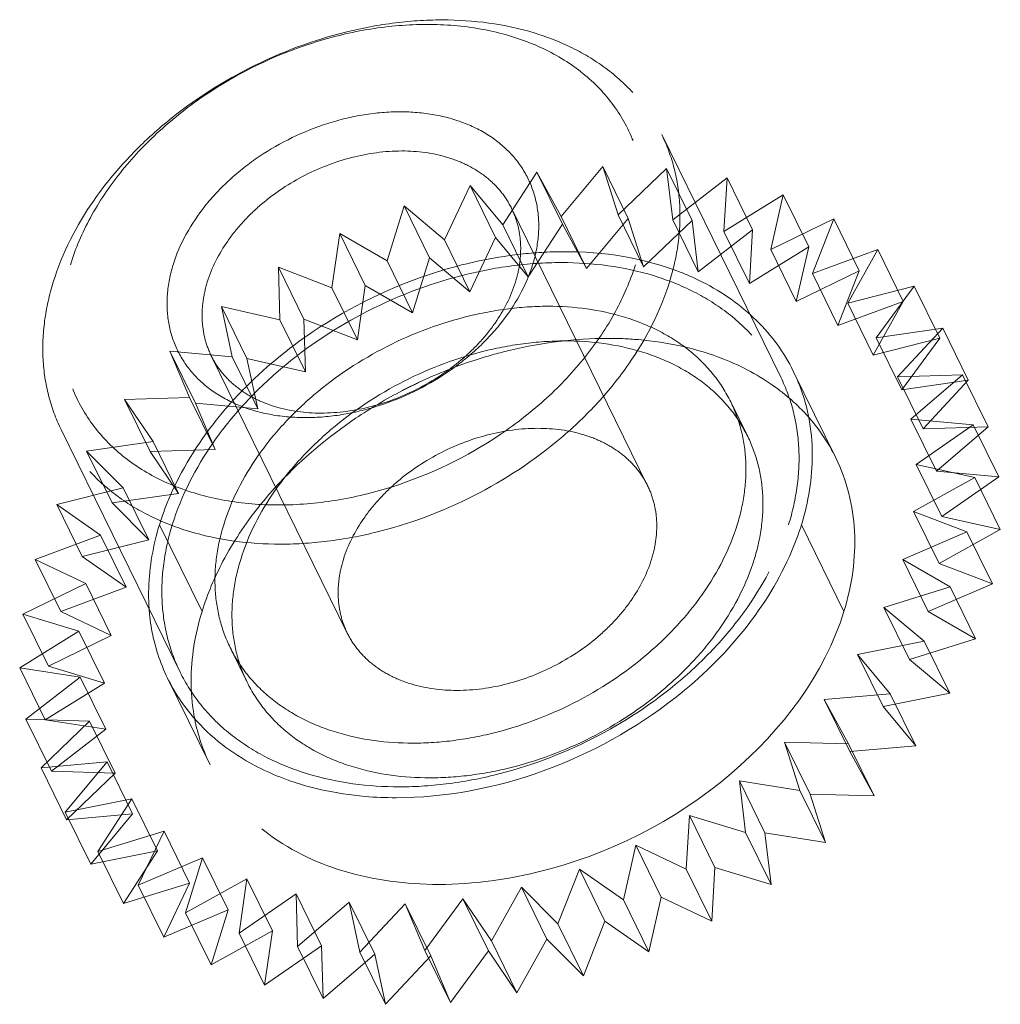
# Model space of a CAD drawing. Header units: millimetres. Extents: x 4065 to 8083, y -652 to 5416.
# Tile 142 of 256: x 5886 to 5893, y 3295 to 3302. Entities that reach past the tile are written whole.
import ezdxf

# ---------------------------------------------------------------- set-up
doc = ezdxf.new("R2010")
doc.units = ezdxf.units.MM
doc.header["$LTSCALE"] = 0.8
doc.linetypes.add('HIDDEN', pattern=[9.525, 6.35, -3.175])
doc.layers.get('0').update_dxf_attribs({"linetype": 'CONTINUOUS', "lineweight": 0})
doc.layers.add('3', color=5, linetype='HIDDEN', lineweight=0)

msp = doc.modelspace()

# ---------------------------------------------------------------- linework, layer by layer
for centre, radius, start, end in [((5890.5846, 3298.7742), 1.3257, 10.92379, 26.07581), ((5888.583, 3297.7526), 1.4324, 184.00216, 186.32787), ((5888.5351, 3297.7471), 1.3841, 186.32089, 190.03168), ((5888.4765, 3297.7398), 1.3261, 206.22383, 220.95425)]:
    msp.add_arc(centre, radius, start, end)
for points in [[(5891.5127, 3299.7195), (5891.6191, 3299.6148), (5891.7096, 3299.4909), (5891.7753, 3299.3569)], [(5891.8863, 3299.0254), (5891.9032, 3298.9378), (5891.9114, 3298.8482), (5891.9117, 3298.7589)], [(5891.9117, 3298.7589), (5891.9122, 3298.5891), (5891.8839, 3298.4177), (5891.8338, 3298.2554)], [(5887.2869, 3297.1539), (5887.2325, 3297.2647), (5887.1937, 3297.3844), (5887.1722, 3297.506)]]:
    msp.add_open_spline(points, degree=3)
for points, knots in [([(5891.8338, 3298.2554), (5891.8137, 3298.1905), (5891.7146, 3297.9227), (5891.5621, 3297.6761), (5891.4269, 3297.506)], [0, 0, 0, 0, 0.238075, 1, 1, 1, 1]), ([(5891.4269, 3297.506), (5891.2813, 3297.3228), (5890.6045, 3296.6622), (5889.6344, 3296.2971), (5888.926, 3296.2971)], [0, 0, 0, 0, 0.248305, 1, 1, 1, 1]), ([(5888.0908, 3296.4461), (5888.0298, 3296.4703), (5887.8019, 3296.5745), (5887.5962, 3296.7309), (5887.475, 3296.8707)], [0, 0, 0, 0, 0.261746, 1, 1, 1, 1]), ([(5888.926, 3296.2971), (5888.8516, 3296.2971), (5888.5683, 3296.3088), (5888.2855, 3296.3692), (5888.0908, 3296.4461)], [0, 0, 0, 0, 0.261968, 1, 1, 1, 1])]:
    msp.add_open_spline(points, degree=3, knots=knots)
at = {"layer": '3'}
for p, q in [((5891.6857, 3299.3127), (5890.8316, 3301.0532)), ((5889.6912, 3300.4057), (5889.9355, 3300.7839)), ((5889.9355, 3300.7839), (5890.1091, 3300.4656)), ((5890.1186, 3300.4109), (5889.9355, 3300.7839)), ((5890.1091, 3300.4656), (5890.4083, 3300.825)), ((5890.5913, 3300.452), (5890.4083, 3300.825)), ((5890.4083, 3300.825), (5890.5182, 3300.4776)), ((5890.5182, 3300.4776), (5890.8664, 3300.8113)), ((5891.0494, 3300.4383), (5890.8664, 3300.8113)), ((5890.8664, 3300.8113), (5890.9104, 3300.4416)), ((5890.9104, 3300.4416), (5891.3009, 3300.743)), ((5891.3009, 3300.743), (5891.2781, 3300.3581)), ((5891.4839, 3300.37), (5891.3009, 3300.743)), ((5889.2725, 3300.2991), (5889.4573, 3300.6887)), ((5889.4573, 3300.6887), (5889.6912, 3300.4057)), ((5889.6403, 3300.3157), (5889.4573, 3300.6887)), ((5891.2781, 3300.3581), (5891.7032, 3300.6214)), ((5891.7032, 3300.6214), (5891.6142, 3300.2289)), ((5891.8863, 3300.2484), (5891.7032, 3300.6214)), ((5888.8612, 3300.1479), (5888.9828, 3300.5413)), ((5888.9828, 3300.5413), (5889.2725, 3300.2991)), ((5889.1658, 3300.1684), (5888.9828, 3300.5413)), ((5890.7304, 3298.5354), (5889.7543, 3300.5246)), ((5890.1091, 3300.4656), (5890.2921, 3300.0926)), ((5890.2921, 3300.0926), (5890.5913, 3300.452)), ((5890.5182, 3300.4776), (5890.7012, 3300.1047)), ((5890.5913, 3300.452), (5890.7012, 3300.1047)), ((5890.7012, 3300.1047), (5891.0494, 3300.4383)), ((5890.9104, 3300.4416), (5891.0934, 3300.0686)), ((5891.0494, 3300.4383), (5891.0934, 3300.0686)), ((5891.6142, 3300.2289), (5892.0657, 3300.4489)), ((5892.0657, 3300.4489), (5891.9122, 3300.0565)), ((5892.2488, 3300.076), (5892.0657, 3300.4489)), ((5889.6912, 3300.4057), (5889.8742, 3300.0327)), ((5889.8742, 3300.0327), (5890.1186, 3300.4109)), ((5890.1186, 3300.4109), (5890.2921, 3300.0926)), ((5891.0934, 3300.0686), (5891.4839, 3300.37)), ((5891.2781, 3300.3581), (5891.4611, 3299.9852)), ((5891.4839, 3300.37), (5891.4611, 3299.9852)), ((5888.4654, 3299.955), (5888.5214, 3300.3446)), ((5888.5214, 3300.3446), (5888.8612, 3300.1479)), ((5888.7044, 3299.9717), (5888.5214, 3300.3446)), ((5889.2725, 3300.2991), (5889.4555, 3299.9262)), ((5889.4555, 3299.9262), (5889.6403, 3300.3157)), ((5889.6403, 3300.3157), (5889.8742, 3300.0327)), ((5891.4611, 3299.9852), (5891.8863, 3300.2484)), ((5891.6142, 3300.2289), (5891.7973, 3299.856)), ((5891.8863, 3300.2484), (5891.7973, 3299.856)), ((5891.9122, 3300.0565), (5892.3813, 3300.2289)), ((5892.3813, 3300.2289), (5892.1662, 3299.8441)), ((5892.5643, 3299.856), (5892.3813, 3300.2289)), ((5888.8612, 3300.1479), (5889.0443, 3299.7749)), ((5889.0443, 3299.7749), (5889.1658, 3300.1684)), ((5889.1658, 3300.1684), (5889.4555, 3299.9262)), ((5888.082, 3300.1024), (5888.4654, 3299.955)), ((5888.265, 3299.7294), (5888.082, 3300.1024)), ((5888.0927, 3299.7242), (5888.082, 3300.1024)), ((5891.7973, 3299.856), (5892.2488, 3300.076)), ((5892.2488, 3300.076), (5892.0952, 3299.6835)), ((5891.9122, 3300.0565), (5892.0952, 3299.6835)), ((5888.4654, 3299.955), (5888.6484, 3299.5821)), ((5888.6484, 3299.5821), (5888.7044, 3299.9717)), ((5888.7044, 3299.9717), (5889.0443, 3299.7749)), ((5892.1662, 3299.8441), (5892.6437, 3299.9657)), ((5892.6437, 3299.9657), (5892.3712, 3299.596)), ((5892.8267, 3299.5927), (5892.6437, 3299.9657)), ((5887.6732, 3299.8194), (5888.0927, 3299.7242)), ((5887.8562, 3299.4464), (5887.6732, 3299.8194)), ((5887.7503, 3299.46), (5887.6732, 3299.8194)), ((5892.0952, 3299.6835), (5892.5643, 3299.856)), ((5892.1662, 3299.8441), (5892.3492, 3299.4711)), ((5892.5643, 3299.856), (5892.3492, 3299.4711)), ((5888.0927, 3299.7242), (5888.2757, 3299.3513)), ((5888.265, 3299.7294), (5888.6484, 3299.5821)), ((5888.2757, 3299.3513), (5888.265, 3299.7294)), ((5892.3712, 3299.596), (5892.8479, 3299.6643)), ((5892.8479, 3299.6643), (5892.5234, 3299.3169)), ((5893.0309, 3299.2913), (5892.8479, 3299.6643)), ((5892.3492, 3299.4711), (5892.8267, 3299.5927)), ((5892.3712, 3299.596), (5892.5543, 3299.223)), ((5892.8267, 3299.5927), (5892.5543, 3299.223)), ((5887.303, 3299.5011), (5887.7503, 3299.46)), ((5887.486, 3299.1281), (5887.303, 3299.5011)), ((5887.445, 3299.1675), (5887.303, 3299.5011)), ((5888.5759, 3297.4781), (5887.5997, 3299.4673)), ((5887.7503, 3299.46), (5887.9333, 3299.087)), ((5887.8562, 3299.4464), (5888.2757, 3299.3513)), ((5887.9333, 3299.087), (5887.8562, 3299.4464)), ((5891.7754, 3299.3568), (5892.0805, 3298.7351)), ((5892.5234, 3299.3169), (5892.9899, 3299.3307)), ((5892.5234, 3299.3169), (5892.7064, 3298.944)), ((5892.9899, 3299.3307), (5892.6197, 3299.0124)), ((5893.173, 3298.9577), (5892.9899, 3299.3307)), ((5892.5543, 3299.223), (5893.0309, 3299.2913)), ((5893.0309, 3299.2913), (5892.7064, 3298.944)), ((5886.9784, 3299.1537), (5887.445, 3299.1675)), ((5887.445, 3299.1675), (5887.628, 3298.7945)), ((5887.1826, 3298.8524), (5886.9784, 3299.1537)), ((5887.1615, 3298.7808), (5886.9784, 3299.1537)), ((5887.486, 3299.1281), (5887.9333, 3299.087)), ((5887.628, 3298.7945), (5887.486, 3299.1281)), ((5891.4486, 3298.8878), (5891.3266, 3299.1365)), ((5892.6197, 3299.0124), (5893.067, 3298.9712)), ((5892.6197, 3299.0124), (5892.8027, 3298.6394)), ((5893.067, 3298.9712), (5892.6582, 3298.6882)), ((5892.7064, 3298.944), (5893.173, 3298.9577)), ((5893.173, 3298.9577), (5892.8027, 3298.6394)), ((5893.2501, 3298.5983), (5893.067, 3298.9712)), ((5887.3766, 3297.1981), (5886.5224, 3298.9386)), ((5886.706, 3298.784), (5887.1826, 3298.8524)), ((5887.1826, 3298.8524), (5887.3657, 3298.4794)), ((5886.9684, 3298.5208), (5886.706, 3298.784)), ((5886.889, 3298.4111), (5886.706, 3298.784)), ((5887.1615, 3298.7808), (5887.628, 3298.7945)), ((5887.3657, 3298.4794), (5887.1615, 3298.7808)), ((5892.6582, 3298.6882), (5893.0777, 3298.5931)), ((5892.6582, 3298.6882), (5892.8413, 3298.3153)), ((5893.0777, 3298.5931), (5892.6383, 3298.3508)), ((5892.8027, 3298.6394), (5893.2501, 3298.5983)), ((5893.2501, 3298.5983), (5892.8413, 3298.3153)), ((5893.2607, 3298.2201), (5893.0777, 3298.5931)), ((5886.4909, 3298.3992), (5886.9684, 3298.5208)), ((5886.9684, 3298.5208), (5887.1514, 3298.1478)), ((5886.889, 3298.4111), (5887.3657, 3298.4794)), ((5886.8064, 3298.1792), (5886.4909, 3298.3992)), ((5886.6739, 3298.0263), (5886.4909, 3298.3992)), ((5887.1514, 3298.1478), (5886.889, 3298.4111)), ((5892.6383, 3298.3508), (5893.0217, 3298.2035)), ((5892.6383, 3298.3508), (5892.8213, 3297.9779)), ((5892.8413, 3298.3153), (5893.2607, 3298.2201)), ((5887.5335, 3297.6338), (5887.2285, 3298.2554)), ((5892.1388, 3297.6338), (5891.8338, 3298.2554)), ((5886.3373, 3298.0068), (5886.8064, 3298.1792)), ((5886.8064, 3298.1792), (5886.9894, 3297.8063)), ((5893.0217, 3298.2035), (5892.5603, 3298.0068)), ((5893.2607, 3298.2201), (5892.8213, 3297.9779)), ((5893.2047, 3297.8305), (5893.0217, 3298.2035)), ((5886.6739, 3298.0263), (5887.1514, 3298.1478)), ((5886.9894, 3297.8063), (5886.6739, 3298.0263)), ((5886.6998, 3297.8343), (5886.3373, 3298.0068)), ((5886.5203, 3297.6338), (5886.3373, 3298.0068)), ((5892.5603, 3298.0068), (5892.9001, 3297.81)), ((5892.5603, 3298.0068), (5892.7433, 3297.6338)), ((5892.8213, 3297.9779), (5893.2047, 3297.8305)), ((5886.2483, 3297.6143), (5886.6998, 3297.8343)), ((5886.6998, 3297.8343), (5886.8828, 3297.4613)), ((5893.2047, 3297.8305), (5892.7433, 3297.6338)), ((5886.5203, 3297.6338), (5886.9894, 3297.8063)), ((5892.9001, 3297.81), (5892.4256, 3297.6627)), ((5893.0831, 3297.4371), (5892.9001, 3297.81)), ((5886.6507, 3297.4927), (5886.2483, 3297.6143)), ((5886.4313, 3297.2413), (5886.2483, 3297.6143)), ((5886.8828, 3297.4613), (5886.5203, 3297.6338)), ((5892.4256, 3297.6627), (5892.7153, 3297.4204)), ((5892.4256, 3297.6627), (5892.6087, 3297.2897)), ((5892.7433, 3297.6338), (5893.0831, 3297.4371)), ((5886.2256, 3297.2295), (5886.6507, 3297.4927)), ((5886.4313, 3297.2413), (5886.8828, 3297.4613)), ((5886.6507, 3297.4927), (5886.8337, 3297.1197)), ((5892.7153, 3297.4204), (5892.237, 3297.3253)), ((5893.0831, 3297.4371), (5892.6087, 3297.2897)), ((5892.8983, 3297.0475), (5892.7153, 3297.4204)), ((5887.8577, 3297.1257), (5887.7357, 3297.3743)), ((5892.237, 3297.3253), (5892.4709, 3297.0423)), ((5892.237, 3297.3253), (5892.4201, 3296.9523)), ((5892.6087, 3297.2897), (5892.8983, 3297.0475)), ((5886.66, 3297.1611), (5886.2256, 3297.2295)), ((5886.4086, 3296.8565), (5886.2256, 3297.2295)), ((5886.8337, 3297.1197), (5886.4313, 3297.2413)), ((5886.2695, 3296.8598), (5886.66, 3297.1611)), ((5886.4086, 3296.8565), (5886.8337, 3297.1197)), ((5886.66, 3297.1611), (5886.843, 3296.7882)), ((5887.2868, 3297.154), (5887.5918, 3296.5324)), ((5892.4709, 3297.0423), (5891.9982, 3297.0011)), ((5892.8983, 3297.0475), (5892.4201, 3296.9523)), ((5892.654, 3296.6693), (5892.4709, 3297.0423)), ((5891.9982, 3297.0011), (5892.1717, 3296.6829)), ((5891.9982, 3297.0011), (5892.1812, 3296.6282)), ((5892.4201, 3296.9523), (5892.654, 3296.6693)), ((5886.7276, 3296.846), (5886.2695, 3296.8598)), ((5886.4526, 3296.4868), (5886.2695, 3296.8598)), ((5886.3794, 3296.5124), (5886.7276, 3296.846)), ((5886.843, 3296.7882), (5886.4086, 3296.8565)), ((5886.7276, 3296.846), (5886.9106, 3296.4731)), ((5886.4526, 3296.4868), (5886.843, 3296.7882)), ((5892.1717, 3296.6829), (5891.7136, 3296.6966)), ((5891.7136, 3296.6966), (5891.8967, 3296.3236)), ((5891.7136, 3296.6966), (5891.8235, 3296.3492)), ((5892.3547, 3296.3099), (5892.1717, 3296.6829)), ((5892.654, 3296.6693), (5892.1812, 3296.6282)), ((5892.1812, 3296.6282), (5892.3547, 3296.3099)), ((5886.8521, 3296.5535), (5886.3794, 3296.5124)), ((5886.5529, 3296.1941), (5886.8521, 3296.5535)), ((5886.8521, 3296.5535), (5887.0352, 3296.1806)), ((5886.5624, 3296.1394), (5886.3794, 3296.5124)), ((5886.9106, 3296.4731), (5886.4526, 3296.4868)), ((5886.5624, 3296.1394), (5886.9106, 3296.4731)), ((5891.8235, 3296.3492), (5891.389, 3296.4175)), ((5891.389, 3296.4175), (5891.572, 3296.0446)), ((5891.389, 3296.4175), (5891.433, 3296.0478)), ((5892.0065, 3295.9762), (5891.8235, 3296.3492)), ((5887.0312, 3296.2893), (5886.5529, 3296.1941)), ((5886.7868, 3295.9111), (5887.0312, 3296.2893)), ((5887.0312, 3296.2893), (5887.2142, 3295.9163)), ((5892.3547, 3296.3099), (5891.8967, 3296.3236)), ((5891.8967, 3296.3236), (5892.0065, 3295.9762)), ((5886.7359, 3295.8211), (5886.5529, 3296.1941)), ((5887.0352, 3296.1806), (5886.5624, 3296.1394)), ((5886.7359, 3295.8211), (5887.0352, 3296.1806)), ((5891.0306, 3296.1694), (5891.0079, 3295.7846)), ((5891.433, 3296.0478), (5891.0306, 3296.1694)), ((5891.0306, 3296.1694), (5891.2136, 3295.7964)), ((5887.2613, 3296.0585), (5886.7868, 3295.9111)), ((5887.0765, 3295.6689), (5887.2613, 3296.0585)), ((5887.2613, 3296.0585), (5887.4443, 3295.6855)), ((5891.616, 3295.6749), (5891.433, 3296.0478)), ((5892.0065, 3295.9762), (5891.572, 3296.0446)), ((5891.572, 3296.0446), (5891.616, 3295.6749)), ((5887.2142, 3295.9163), (5886.7359, 3295.8211)), ((5886.9698, 3295.5381), (5886.7868, 3295.9111)), ((5886.9698, 3295.5381), (5887.2142, 3295.9163)), ((5890.6454, 3295.957), (5890.5564, 3295.5646)), ((5891.0079, 3295.7846), (5890.6454, 3295.957)), ((5890.6454, 3295.957), (5890.8284, 3295.5841)), ((5887.5379, 3295.8656), (5887.0765, 3295.6689)), ((5887.4163, 3295.4722), (5887.5379, 3295.8656)), ((5887.5379, 3295.8656), (5887.7209, 3295.4926)), ((5890.2408, 3295.7846), (5890.0873, 3295.3921)), ((5890.5564, 3295.5646), (5890.2408, 3295.7846)), ((5890.2408, 3295.7846), (5890.4239, 3295.4116)), ((5891.1909, 3295.4116), (5891.0079, 3295.7846)), ((5891.2136, 3295.7964), (5891.1909, 3295.4116)), ((5891.616, 3295.6749), (5891.2136, 3295.7964)), ((5887.8557, 3295.7144), (5887.4163, 3295.4722)), ((5887.7997, 3295.3248), (5887.8557, 3295.7144)), ((5887.8557, 3295.7144), (5888.0387, 3295.3414)), ((5887.4443, 3295.6855), (5886.9698, 3295.5381)), ((5887.2595, 3295.2959), (5887.0765, 3295.6689)), ((5887.2595, 3295.2959), (5887.4443, 3295.6855)), ((5889.8249, 3295.6554), (5889.6098, 3295.2705)), ((5890.0873, 3295.3921), (5889.8249, 3295.6554)), ((5889.8249, 3295.6554), (5890.0079, 3295.2824)), ((5888.2085, 3295.6078), (5887.7997, 3295.3248)), ((5888.2085, 3295.6078), (5888.3915, 3295.2348)), ((5888.2191, 3295.2296), (5888.2085, 3295.6078)), ((5889.4055, 3295.5719), (5889.1331, 3295.2022)), ((5889.6098, 3295.2705), (5889.4055, 3295.5719)), ((5889.4055, 3295.5719), (5889.5886, 3295.199)), ((5890.7394, 3295.1916), (5890.5564, 3295.5646)), ((5890.8284, 3295.5841), (5890.7394, 3295.1916)), ((5891.1909, 3295.4116), (5890.8284, 3295.5841)), ((5887.7209, 3295.4926), (5887.2595, 3295.2959)), ((5887.5994, 3295.0992), (5887.7209, 3295.4926)), ((5888.5894, 3295.5479), (5888.2191, 3295.2296)), ((5888.5894, 3295.5479), (5888.7724, 3295.1749)), ((5888.6665, 3295.1885), (5888.5894, 3295.5479)), ((5888.991, 3295.5359), (5888.6665, 3295.1885)), ((5888.991, 3295.5359), (5889.1741, 3295.1629)), ((5889.1331, 3295.2022), (5888.991, 3295.5359)), ((5887.5994, 3295.0992), (5887.4163, 3295.4722)), ((5890.2703, 3295.0192), (5890.0873, 3295.3921)), ((5890.4239, 3295.4116), (5890.2703, 3295.0192)), ((5890.7394, 3295.1916), (5890.4239, 3295.4116)), ((5888.0387, 3295.3414), (5887.5994, 3295.0992)), ((5887.9827, 3294.9518), (5887.7997, 3295.3248)), ((5887.9827, 3294.9518), (5888.0387, 3295.3414)), ((5890.0079, 3295.2824), (5889.7928, 3294.8976)), ((5890.2703, 3295.0192), (5890.0079, 3295.2824)), ((5888.3915, 3295.2348), (5887.9827, 3294.9518)), ((5888.4022, 3294.8567), (5888.2191, 3295.2296)), ((5888.4022, 3294.8567), (5888.3915, 3295.2348)), ((5889.3161, 3294.8293), (5889.1331, 3295.2022)), ((5889.7928, 3294.8976), (5889.6098, 3295.2705)), ((5888.7724, 3295.1749), (5888.4022, 3294.8567)), ((5888.8495, 3294.8155), (5888.6665, 3295.1885)), ((5888.8495, 3294.8155), (5888.7724, 3295.1749)), ((5889.1741, 3295.1629), (5888.8495, 3294.8155)), ((5889.3161, 3294.8293), (5889.1741, 3295.1629)), ((5889.5886, 3295.199), (5889.3161, 3294.8293)), ((5889.7928, 3294.8976), (5889.5886, 3295.199))]:
    msp.add_line(p, q, dxfattribs=at)
for centre, radius, start, end in [((5890.2581, 3296.7737), 3.4541, 107.6808, 123.91526), ((5890.5549, 3296.175), 3.4298, 107.6663, 115.34672), ((5890.58, 3296.118), 3.4921, 115.31787, 117.41573), ((5890.7732, 3298.0312), 1.493, 47.4197, 54.07856), ((5889.8603, 3297.2325), 2.8446, 135.82552, 141.46027), ((5890.5523, 3296.1686), 3.4344, 117.39514, 123.91949), ((5890.8405, 3298.1048), 1.3933, 40.97968, 47.40651), ((5890.8908, 3298.1494), 1.3261, 26.22383, 40.95425), ((5888.9359, 3297.1343), 1.4803, 180.15678, 184.65625), ((5888.8476, 3297.1268), 1.3917, 184.64403, 190.89485), ((5888.7827, 3297.115), 1.3257, 190.92379, 206.07581)]:
    msp.add_arc(centre, radius, start, end, dxfattribs=at)
for points, knots in [([(5886.4665, 3299.9959), (5886.5311, 3300.205), (5886.6887, 3300.5102), (5886.9772, 3300.8674), (5887.3329, 3301.208), (5887.8603, 3301.5554), (5888.4526, 3301.7767), (5888.9398, 3301.8647), (5889.4032, 3301.8893), (5889.8497, 3301.8241), (5890.2406, 3301.6595), (5890.4882, 3301.4963), (5890.6901, 3301.2941), (5890.791, 3301.1358), (5890.8316, 3301.0532)], [0, 0, 0, 0, 0.120788, 0.185742, 0.25306, 0.39182, 0.53099, 0.598791, 0.664373, 0.786659, 0.84339, 0.89737, 0.949254, 1, 1, 1, 1]), ([(5886.5897, 3300.1202), (5886.6256, 3300.2366), (5886.7261, 3300.469), (5886.9433, 3300.7918), (5887.2236, 3301.0887), (5887.6686, 3301.4366), (5888.188, 3301.6878), (5888.7362, 3301.82), (5889.1417, 3301.8545), (5889.5279, 3301.8233), (5889.8809, 3301.7269), (5890.187, 3301.5677), (5890.4339, 3301.3507), (5890.6099, 3301.0838), (5890.7065, 3300.7785), (5890.7202, 3300.4491), (5890.676, 3300.2293), (5890.6423, 3300.1202)], [0, 0, 0, 0, 0.061123, 0.126105, 0.194443, 0.265215, 0.408848, 0.479458, 0.547544, 0.612218, 0.67301, 0.730008, 0.783953, 0.836212, 0.888549, 0.942703, 1, 1, 1, 1]), ([(5887.3265, 3300.1202), (5887.3735, 3300.2723), (5887.499, 3300.4922), (5887.7299, 3300.7364), (5888.0131, 3300.958), (5888.3436, 3301.1178), (5888.6925, 3301.2019), (5888.9505, 3301.2239), (5889.1963, 3301.204), (5889.4209, 3301.1426), (5889.6158, 3301.0414), (5889.7728, 3300.9033), (5889.8848, 3300.7334), (5889.9463, 3300.5391), (5889.955, 3300.3295), (5889.9269, 3300.1896), (5889.9055, 3300.1202)], [0, 0, 0, 0, 0.12563, 0.194006, 0.264816, 0.408527, 0.479176, 0.547299, 0.612008, 0.672834, 0.729862, 0.783836, 0.836124, 0.888491, 0.942674, 1, 1, 1, 1]), ([(5890.8316, 3301.0532), (5890.8696, 3300.9757), (5890.9302, 3300.8106), (5890.9694, 3300.5463), (5890.957, 3300.2703), (5890.9157, 3300.0871), (5890.8875, 3299.9959)], [0, 0, 0, 0, 0.239088, 0.482922, 0.735582, 1, 1, 1, 1]), ([(5887.5717, 3299.9959), (5887.604, 3300.1005), (5887.6828, 3300.2531), (5887.8271, 3300.4316), (5888.0049, 3300.6019), (5888.2687, 3300.7757), (5888.6205, 3300.9071), (5888.9787, 3300.9516), (5889.2633, 3300.91), (5889.4588, 3300.8277), (5889.5826, 3300.7461), (5889.6835, 3300.645), (5889.734, 3300.5659), (5889.7543, 3300.5246)], [0, 0, 0, 0, 0.120819, 0.185789, 0.253126, 0.391923, 0.531129, 0.664281, 0.786601, 0.843348, 0.897342, 0.94924, 1, 1, 1, 1]), ([(5889.7543, 3300.5246), (5889.7733, 3300.4858), (5889.8036, 3300.4033), (5889.8232, 3300.2711), (5889.817, 3300.1331), (5889.7964, 3300.0415), (5889.7823, 3299.9959)], [0, 0, 0, 0, 0.239094, 0.482925, 0.735587, 1, 1, 1, 1]), ([(5889.8176, 3300.1954), (5889.9202, 3300.207), (5890.3083, 3300.2309), (5890.7055, 3300.1698), (5890.9714, 3300.0646)], [0, 0, 0, 0, 0.265336, 1, 1, 1, 1]), ([(5890.6423, 3300.1202), (5890.6064, 3300.0039), (5890.5059, 3299.7715), (5890.2887, 3299.4487), (5890.0083, 3299.1517), (5889.5634, 3298.8039), (5889.044, 3298.5527), (5888.4958, 3298.4205), (5888.0903, 3298.3859), (5887.7041, 3298.4172), (5887.3511, 3298.5136), (5887.0449, 3298.6727), (5886.7981, 3298.8897), (5886.6221, 3299.1567), (5886.5255, 3299.462), (5886.5118, 3299.7914), (5886.556, 3300.0112), (5886.5897, 3300.1202)], [0, 0, 0, 0, 0.061123, 0.126105, 0.194443, 0.265215, 0.408848, 0.479458, 0.547544, 0.612218, 0.67301, 0.730008, 0.783953, 0.836212, 0.888549, 0.942703, 1, 1, 1, 1]), ([(5889.9055, 3300.1202), (5889.8585, 3299.9682), (5889.733, 3299.7483), (5889.5021, 3299.504), (5889.2189, 3299.2825), (5888.8884, 3299.1227), (5888.5395, 3299.0386), (5888.2815, 3299.0166), (5888.0357, 3299.0365), (5887.8111, 3299.0978), (5887.6162, 3299.1991), (5887.4592, 3299.3372), (5887.3472, 3299.5071), (5887.2857, 3299.7014), (5887.277, 3299.911), (5887.3051, 3300.0508), (5887.3265, 3300.1202)], [0, 0, 0, 0, 0.12563, 0.194006, 0.264816, 0.408527, 0.479176, 0.547299, 0.612008, 0.672834, 0.729862, 0.783836, 0.836124, 0.888491, 0.942674, 1, 1, 1, 1]), ([(5887.3206, 3298.2554), (5887.3852, 3298.4645), (5887.5428, 3298.7697), (5887.8314, 3299.1269), (5888.187, 3299.4675), (5888.7144, 3299.8149), (5889.3068, 3300.0362), (5889.794, 3300.1242), (5890.2573, 3300.1488), (5890.7039, 3300.0835), (5891.0948, 3299.919), (5891.3423, 3299.7558), (5891.5443, 3299.5536), (5891.6452, 3299.3952), (5891.6857, 3299.3127)], [0, 0, 0, 0, 0.120791, 0.185745, 0.253063, 0.391823, 0.530992, 0.598793, 0.664375, 0.786661, 0.843391, 0.89737, 0.949254, 1, 1, 1, 1]), ([(5890.9714, 3300.0646), (5891.0234, 3300.0441), (5891.2194, 3299.9563), (5891.3994, 3299.8309), (5891.5127, 3299.7195)], [0, 0, 0, 0, 0.260111, 1, 1, 1, 1]), ([(5886.5224, 3298.9386), (5886.4844, 3299.0161), (5886.4238, 3299.1812), (5886.3846, 3299.4456), (5886.397, 3299.7216), (5886.4383, 3299.9047), (5886.4665, 3299.9959)], [0, 0, 0, 0, 0.239087, 0.482923, 0.735578, 1, 1, 1, 1]), ([(5890.8875, 3299.9959), (5890.8229, 3299.7868), (5890.6653, 3299.4816), (5890.3768, 3299.1244), (5890.0211, 3298.7838), (5889.4937, 3298.4364), (5888.9014, 3298.2151), (5888.4142, 3298.1271), (5887.9508, 3298.1025), (5887.5043, 3298.1677), (5887.1134, 3298.3323), (5886.8658, 3298.4955), (5886.6639, 3298.6977), (5886.563, 3298.8561), (5886.5224, 3298.9386)], [0, 0, 0, 0, 0.120788, 0.185742, 0.25306, 0.39182, 0.53099, 0.598791, 0.664373, 0.786659, 0.84339, 0.89737, 0.949254, 1, 1, 1, 1]), ([(5887.5997, 3299.4672), (5887.5807, 3299.506), (5887.5504, 3299.5885), (5887.5308, 3299.7207), (5887.537, 3299.8587), (5887.5576, 3299.9503), (5887.5717, 3299.9959)], [0, 0, 0, 0, 0.239094, 0.482925, 0.7356, 1, 1, 1, 1]), ([(5889.7823, 3299.9959), (5889.75, 3299.8914), (5889.6712, 3299.7387), (5889.5269, 3299.5602), (5889.3491, 3299.3899), (5889.0853, 3299.2162), (5888.7335, 3299.0847), (5888.3753, 3299.0402), (5888.0907, 3299.0818), (5887.8952, 3299.1641), (5887.7714, 3299.2457), (5887.6705, 3299.3468), (5887.62, 3299.4259), (5887.5997, 3299.4672)], [0, 0, 0, 0, 0.120819, 0.185789, 0.253126, 0.391923, 0.531129, 0.664281, 0.786601, 0.843348, 0.897342, 0.94924, 1, 1, 1, 1]), ([(5887.689, 3298.2554), (5887.7429, 3298.4297), (5887.8742, 3298.684), (5888.1147, 3298.9817), (5888.4111, 3299.2655), (5888.8505, 3299.555), (5889.3442, 3299.7394), (5889.7502, 3299.8127), (5890.1363, 3299.8332), (5890.5084, 3299.7788), (5890.8342, 3299.6417), (5891.0405, 3299.5057), (5891.2088, 3299.3372), (5891.2929, 3299.2052), (5891.3266, 3299.1364)], [0, 0, 0, 0, 0.120791, 0.185745, 0.253063, 0.391824, 0.530993, 0.598794, 0.664376, 0.786661, 0.843392, 0.89737, 0.949254, 1, 1, 1, 1]), ([(5889.5141, 3299.443), (5889.5908, 3299.4674), (5889.8931, 3299.5515), (5890.2081, 3299.5921), (5890.4413, 3299.5921)], [0, 0, 0, 0, 0.256676, 1, 1, 1, 1]), ([(5890.4413, 3299.5921), (5890.5156, 3299.5921), (5890.799, 3299.5803), (5891.0818, 3299.52), (5891.2764, 3299.443)], [0, 0, 0, 0, 0.261968, 1, 1, 1, 1]), ([(5887.811, 3298.0068), (5887.8649, 3298.181), (5887.9962, 3298.4354), (5888.2367, 3298.733), (5888.5331, 3299.0168), (5888.9726, 3299.3063), (5889.4662, 3299.4907), (5889.8722, 3299.5641), (5890.2583, 3299.5846), (5890.6304, 3299.5302), (5890.9562, 3299.3931), (5891.1625, 3299.257), (5891.3308, 3299.0885), (5891.4149, 3298.9566), (5891.4486, 3298.8878)], [0, 0, 0, 0, 0.120791, 0.185745, 0.253063, 0.391824, 0.530993, 0.598794, 0.664376, 0.786661, 0.843392, 0.89737, 0.949254, 1, 1, 1, 1]), ([(5891.6857, 3299.3127), (5891.7237, 3299.2352), (5891.7843, 3299.0701), (5891.8236, 3298.8057), (5891.8111, 3298.5297), (5891.7699, 3298.3466), (5891.7417, 3298.2554)], [0, 0, 0, 0, 0.239084, 0.482918, 0.735571, 1, 1, 1, 1]), ([(5891.3266, 3299.1364), (5891.3583, 3299.0718), (5891.4088, 3298.9343), (5891.4415, 3298.714), (5891.4311, 3298.484), (5891.3967, 3298.3314), (5891.3732, 3298.2554)], [0, 0, 0, 0, 0.239084, 0.482917, 0.735573, 1, 1, 1, 1]), ([(5887.9404, 3298.3832), (5887.9881, 3298.4432), (5888.1944, 3298.6811), (5888.4384, 3298.8856), (5888.6359, 3299.0185)], [0, 0, 0, 0, 0.243529, 1, 1, 1, 1]), ([(5887.2285, 3298.2554), (5887.2485, 3298.3203), (5887.3476, 3298.5881), (5887.5001, 3298.8347), (5887.6353, 3299.0048)], [0, 0, 0, 0, 0.238075, 1, 1, 1, 1]), ([(5890.7304, 3298.5354), (5890.7102, 3298.5767), (5890.6597, 3298.6558), (5890.5587, 3298.7569), (5890.435, 3298.8386), (5890.2395, 3298.9208), (5889.9549, 3298.9624), (5889.5967, 3298.9179), (5889.2448, 3298.7865), (5888.9811, 3298.6128), (5888.8033, 3298.4425), (5888.659, 3298.2639), (5888.5802, 3298.1113), (5888.5479, 3298.0068)], [0, 0, 0, 0, 0.050759, 0.102657, 0.15665, 0.213396, 0.335714, 0.468865, 0.608071, 0.746869, 0.814205, 0.879175, 1, 1, 1, 1]), ([(5891.4486, 3298.8878), (5891.4803, 3298.8232), (5891.5308, 3298.6857), (5891.5635, 3298.4653), (5891.5532, 3298.2354), (5891.5187, 3298.0828), (5891.4953, 3298.0068)], [0, 0, 0, 0, 0.239084, 0.482917, 0.735573, 1, 1, 1, 1]), ([(5892.0804, 3298.7353), (5892.1601, 3298.573), (5892.2527, 3298.1977), (5892.196, 3297.8188), (5892.1388, 3297.6338)], [0, 0, 0, 0, 0.483006, 1, 1, 1, 1]), ([(5890.7584, 3298.0068), (5890.7725, 3298.0524), (5890.7931, 3298.1439), (5890.7994, 3298.2819), (5890.7797, 3298.4141), (5890.7494, 3298.4966), (5890.7304, 3298.5354)], [0, 0, 0, 0, 0.264406, 0.517093, 0.760912, 1, 1, 1, 1]), ([(5887.1542, 3297.6526), (5887.1507, 3297.7018), (5887.1468, 3297.9051), (5887.1831, 3298.1084), (5887.2285, 3298.2554)], [0, 0, 0, 0, 0.242712, 1, 1, 1, 1]), ([(5887.3206, 3298.2554), (5887.2924, 3298.1642), (5887.2511, 3297.9811), (5887.2387, 3297.7051), (5887.2779, 3297.4407), (5887.3385, 3297.2756), (5887.3765, 3297.1981)], [0, 0, 0, 0, 0.264429, 0.517082, 0.760916, 1, 1, 1, 1]), ([(5887.3765, 3297.1981), (5887.4171, 3297.1156), (5887.5179, 3296.9572), (5887.7199, 3296.755), (5887.9675, 3296.5918), (5888.3584, 3296.4272), (5888.8049, 3296.362), (5889.2682, 3296.3866), (5889.7555, 3296.4746), (5890.3478, 3296.6959), (5890.8752, 3297.0433), (5891.2309, 3297.3839), (5891.5194, 3297.7411), (5891.677, 3298.0463), (5891.7417, 3298.2554)], [0, 0, 0, 0, 0.050746, 0.10263, 0.156609, 0.213339, 0.335625, 0.401207, 0.469008, 0.608177, 0.746937, 0.814255, 0.879209, 1, 1, 1, 1]), ([(5887.689, 3298.2554), (5887.6655, 3298.1794), (5887.6311, 3298.0268), (5887.6207, 3297.7968), (5887.6534, 3297.5765), (5887.7039, 3297.439), (5887.7356, 3297.3744)], [0, 0, 0, 0, 0.264427, 0.517083, 0.760916, 1, 1, 1, 1]), ([(5887.7356, 3297.3744), (5887.7694, 3297.3056), (5887.8535, 3297.1736), (5888.0218, 3297.0051), (5888.228, 3296.8691), (5888.5538, 3296.7319), (5888.9259, 3296.6776), (5889.312, 3296.6981), (5889.7181, 3296.7714), (5890.2117, 3296.9558), (5890.6512, 3297.2453), (5890.9476, 3297.5291), (5891.188, 3297.8268), (5891.3194, 3298.0811), (5891.3732, 3298.2554)], [0, 0, 0, 0, 0.050746, 0.10263, 0.156608, 0.213339, 0.335624, 0.401206, 0.469007, 0.608176, 0.746937, 0.814255, 0.879209, 1, 1, 1, 1]), ([(5887.811, 3298.0068), (5887.7875, 3297.9307), (5887.7531, 3297.7781), (5887.7428, 3297.5482), (5887.7755, 3297.3279), (5887.826, 3297.1903), (5887.8576, 3297.1257)], [0, 0, 0, 0, 0.264427, 0.517083, 0.760916, 1, 1, 1, 1]), ([(5887.8576, 3297.1257), (5887.8914, 3297.0569), (5887.9755, 3296.925), (5888.1438, 3296.7565), (5888.3501, 3296.6204), (5888.6758, 3296.4833), (5889.0479, 3296.4289), (5889.434, 3296.4494), (5889.8401, 3296.5228), (5890.3337, 3296.7072), (5890.7732, 3296.9967), (5891.0696, 3297.2805), (5891.3101, 3297.5781), (5891.4414, 3297.8325), (5891.4953, 3298.0068)], [0, 0, 0, 0, 0.050746, 0.10263, 0.156608, 0.213339, 0.335624, 0.401206, 0.469007, 0.608176, 0.746937, 0.814255, 0.879209, 1, 1, 1, 1]), ([(5888.5479, 3298.0068), (5888.5338, 3297.9611), (5888.5131, 3297.8696), (5888.5069, 3297.7316), (5888.5265, 3297.5994), (5888.5568, 3297.5169), (5888.5758, 3297.4781)], [0, 0, 0, 0, 0.264406, 0.517093, 0.760912, 1, 1, 1, 1]), ([(5888.5758, 3297.4781), (5888.5961, 3297.4369), (5888.6465, 3297.3577), (5888.7475, 3297.2566), (5888.8713, 3297.175), (5889.0668, 3297.0927), (5889.3513, 3297.0511), (5889.7096, 3297.0956), (5890.0614, 3297.227), (5890.3252, 3297.4007), (5890.503, 3297.571), (5890.6473, 3297.7496), (5890.7261, 3297.9022), (5890.7584, 3298.0068)], [0, 0, 0, 0, 0.050759, 0.102657, 0.15665, 0.213396, 0.335714, 0.468865, 0.608071, 0.746869, 0.814205, 0.879175, 1, 1, 1, 1]), ([(5892.1388, 3297.6338), (5891.9993, 3297.1823), (5891.3606, 3296.3435), (5890.2119, 3295.7685), (5889.2073, 3295.6428), (5888.5142, 3295.7439), (5887.9398, 3296.0377), (5887.6768, 3296.3594), (5887.5919, 3296.5323)], [0, 0, 0, 0, 0.251847, 0.529552, 0.663468, 0.78649, 0.897386, 1, 1, 1, 1])]:
    msp.add_open_spline(points, degree=3, knots=knots, dxfattribs=at)
for points in [[(5889.209, 3300.0646), (5889.4068, 3300.1275), (5889.6114, 3300.1722), (5889.8176, 3300.1954)], [(5887.8201, 3299.2147), (5887.9744, 3299.3737), (5888.147, 3299.5164), (5888.3308, 3299.6401)], [(5891.2764, 3299.443), (5891.408, 3299.391), (5891.5347, 3299.3233), (5891.6491, 3299.2402)], [(5887.6838, 3297.9928), (5887.7566, 3298.1305), (5887.8435, 3298.2613), (5887.9404, 3298.3832)], [(5887.5335, 3297.6338), (5887.5718, 3297.7577), (5887.6232, 3297.8781), (5887.6838, 3297.9928)], [(5887.4556, 3297.1302), (5887.4551, 3297.3001), (5887.4834, 3297.4715), (5887.5335, 3297.6338)]]:
    msp.add_open_spline(points, degree=3, dxfattribs=at)

doc.saveas('drawing.dxf')
